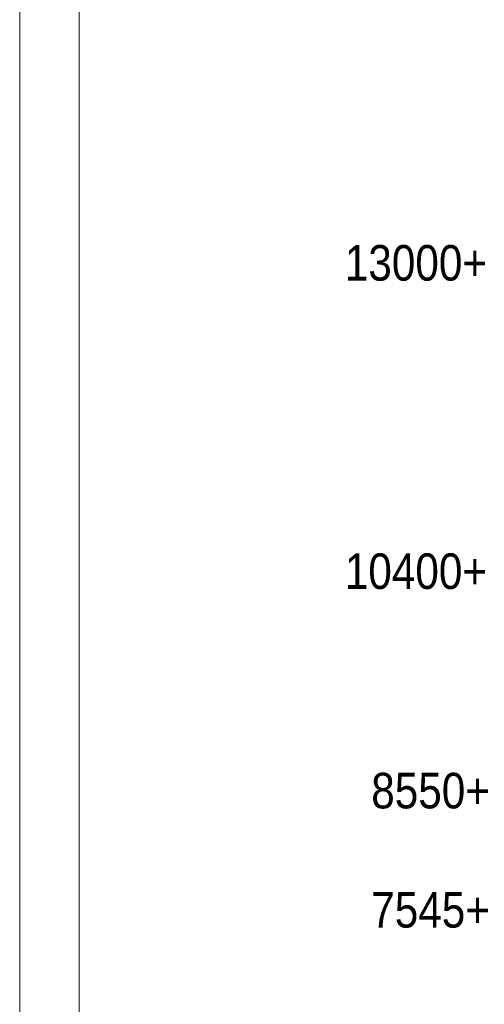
# Model space of a CAD drawing. Header units: millimetres. Extents: x -923 to -82, y -1402 to -808.
# Tile 6 of 109: x -923 to -884, y -1234 to -1151. Entities that reach past the tile are written whole.
import ezdxf

# ---------------------------------------------------------------- set-up
doc = ezdxf.new("R2010")
doc.units = ezdxf.units.MM
doc.linetypes.add('XKITLINE00', pattern=[0])
doc.layers.add('Stramien', color=4, linetype='Continuous', lineweight=0)
doc.layers.add('Tekening kader', color=3, linetype='Continuous', lineweight=0)
doc.styles.add('ARIAL', font='arial.ttf')

msp = doc.modelspace()

# ---------------------------------------------------------------- linework, layer by layer
at = {"layer": 'Tekening kader', "linetype": 'XKITLINE00', "lineweight": 0}
for p, q in [((-922.667, -807.761), (-922.667, -1401.761)), ((-917.667, -812.761), (-917.667, -1396.761))]:
    msp.add_line(p, q, dxfattribs=at)

# ---------------------------------------------------------------- texts
at = {"layer": 'Stramien', "style": 'ARIAL', "width": 0.85}
for s, p in [('13000+', (-895.277, -1172.706)), ('10400+', (-895.277, -1198.706)), ('8550+', (-893.052, -1217.206)), ('7545+', (-893.052, -1227.256))]:
    msp.add_text(s, height=3, dxfattribs=at).set_placement(p)

doc.saveas('drawing.dxf')
